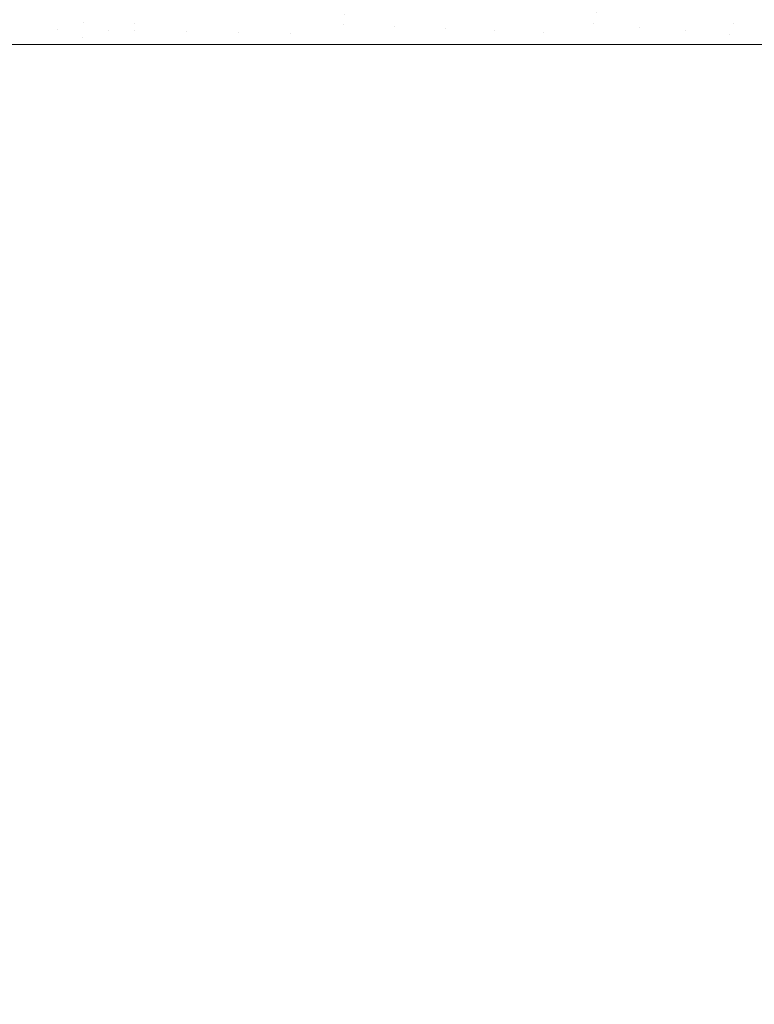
# Model space of a CAD drawing. Header units: centimetres. Extents: x -44.1 to 45.2, y 4.2 to 6.
# Tile 60 of 256: x -44.0334 to -43.9377, y 5.7751 to 5.9033. Entities that reach past the tile are written whole.
import ezdxf

# ---------------------------------------------------------------- set-up
doc = ezdxf.new("R2010")
doc.units = ezdxf.units.CM
doc.header["$LTSCALE"] = 2.54
doc.layers.add('Lucido design-1', color=7, linetype='Continuous')

# ---------------------------------------------------------------- blocks, each defined once
blk = doc.blocks.new('Gruppo-4-1')
at = {"color": 7, "linetype": 'Continuous', "lineweight": 9}
for points, invisible_edges in [([(-44.01129, 5.90518, -2312.33671), (-44.01153, 5.90344, -2312.33671), (-44.00474, 5.90317, -2312.33437), (-44.00452, 5.90479, -2312.33437)], 15), ([(-44.00452, 5.90479, -2313.10997), (-44.00474, 5.90317, -2313.10997), (-44.01153, 5.90344, -2313.10763), (-44.01129, 5.90518, -2313.10763)], 15), ([(-43.98458, 5.9024, -2312.3288), (-43.98417, 5.90484, -2312.3288), (-43.99079, 5.90537, -2312.33043), (-43.99106, 5.90399, -2312.33043)], 15), ([(-43.99106, 5.90399, -2313.11391), (-43.99079, 5.90537, -2313.11391), (-43.98417, 5.90484, -2313.11554), (-43.98458, 5.9024, -2313.11554)], 15), ([(-43.97063, 5.90582, -2312.32617), (-43.9712, 5.90381, -2312.32617), (-43.96489, 5.9033, -2312.32514), (-43.96439, 5.90504, -2312.32514)], 15), ([(-43.96439, 5.90504, -2313.1192), (-43.96489, 5.9033, -2313.1192), (-43.9712, 5.90381, -2313.11817), (-43.97063, 5.90582, -2313.11817)], 15), ([(-43.95265, 5.90232, -2312.3236), (-43.95177, 5.9048, -2312.3236), (-43.95763, 5.90582, -2312.32429), (-43.95828, 5.90428, -2312.32429)], 15), ([(-43.95828, 5.90428, -2313.12005), (-43.95763, 5.90582, -2313.12005), (-43.95177, 5.9048, -2313.12074), (-43.95265, 5.90232, -2313.12074)], 15), ([(-43.93948, 5.90439, -2312.32265), (-43.9447, 5.90591, -2312.32305), (-43.94606, 5.90381, -2312.32305), (-43.94049, 5.90284, -2312.32265)], 15), ([(-43.94547, 5.90484, -2313.12129), (-43.9447, 5.90591, -2313.12129), (-43.93948, 5.90439, -2313.12169), (-43.94049, 5.90284, -2313.12169)], 15), ([(-43.93948, 5.90439, -2312.32265), (-43.93441, 5.90291, -2312.32238), (-43.93335, 5.90396, -2312.32238), (-43.93786, 5.90598, -2312.32265)], 15), ([(-43.93786, 5.90598, -2313.12169), (-43.93335, 5.90396, -2313.12196), (-43.93441, 5.90291, -2313.12196), (-43.93948, 5.90439, -2313.12169)], 15), ([(-44.03494, 5.90434, -2313.09736), (-44.03166, 5.90421, -2313.09903), (-44.03183, 5.90212, -2313.09903), (-44.03511, 5.90218, -2313.09736)], 15), ([(-44.03504, 5.90325, -2312.34698), (-44.03176, 5.90316, -2312.34531), (-44.03166, 5.90421, -2312.34531), (-44.03494, 5.90434, -2312.34698)], 15), ([(-44.02852, 5.90206, -2313.10064), (-44.03183, 5.90212, -2313.09903), (-44.03166, 5.90421, -2313.09903), (-44.02836, 5.90408, -2313.10064)], 15), ([(-44.02512, 5.90297, -2312.34217), (-44.02502, 5.90396, -2312.34217), (-44.03166, 5.90421, -2312.34531), (-44.03176, 5.90316, -2312.34531)], 15), ([(-44.02512, 5.90297, -2313.10217), (-44.02518, 5.90199, -2313.10217), (-44.02852, 5.90206, -2313.10064), (-44.02836, 5.90408, -2313.10064)], 15), ([(-44.02836, 5.90408, -2313.10064), (-44.02502, 5.90396, -2313.10217), (-44.02512, 5.90297, -2313.10217)], 11), ([(-44.02182, 5.90193, -2312.3407), (-44.02167, 5.90383, -2312.3407), (-44.02502, 5.90396, -2312.34217), (-44.02512, 5.90297, -2312.34217)], 15), ([(-44.02512, 5.90297, -2313.10217), (-44.02502, 5.90396, -2313.10217), (-44.0183, 5.9037, -2313.10503), (-44.01839, 5.90277, -2313.10503)], 15), ([(-44.00452, 5.90479, -2312.33437), (-44.00474, 5.90317, -2312.33437), (-43.99797, 5.90291, -2312.33228), (-43.99777, 5.90439, -2312.33228)], 15), ([(-43.99777, 5.90439, -2313.11206), (-43.99797, 5.90291, -2313.11206), (-44.00474, 5.90317, -2313.10997), (-44.00452, 5.90479, -2313.10997)], 15), ([(-43.99777, 5.90439, -2312.33228), (-43.99797, 5.90291, -2312.33228), (-43.99124, 5.90265, -2312.33043), (-43.99106, 5.90399, -2312.33043)], 15), ([(-43.99106, 5.90399, -2313.11391), (-43.99124, 5.90265, -2313.11391), (-43.99797, 5.90291, -2313.11206), (-43.99777, 5.90439, -2313.11206)], 15), ([(-43.99106, 5.90399, -2312.33043), (-43.99124, 5.90265, -2312.33043), (-43.98458, 5.9024, -2312.3288)], 11), ([(-43.98458, 5.9024, -2313.11554), (-43.99124, 5.90265, -2313.11391), (-43.99106, 5.90399, -2313.11391)], 11), ([(-43.97764, 5.90432, -2312.32739), (-43.98417, 5.90484, -2312.3288), (-43.98458, 5.9024, -2312.3288), (-43.978, 5.90214, -2312.32739)], 15), ([(-43.978, 5.90214, -2313.11695), (-43.98458, 5.9024, -2313.11554), (-43.98417, 5.90484, -2313.11554), (-43.97764, 5.90432, -2313.11695)], 15), ([(-43.978, 5.90214, -2312.32739), (-43.97152, 5.90189, -2312.32617), (-43.9712, 5.90381, -2312.32617), (-43.97764, 5.90432, -2312.32739)], 15), ([(-43.97764, 5.90432, -2313.11695), (-43.9712, 5.90381, -2313.11817), (-43.97152, 5.90189, -2313.11817), (-43.978, 5.90214, -2313.11695)], 15), ([(-43.96439, 5.90504, -2312.32514), (-43.96489, 5.9033, -2312.32514), (-43.9587, 5.90281, -2312.32429), (-43.95828, 5.90428, -2312.32429)], 15), ([(-43.95828, 5.90428, -2313.12005), (-43.9587, 5.90281, -2313.12005), (-43.96489, 5.9033, -2313.1192), (-43.96439, 5.90504, -2313.1192)], 15), ([(-43.95828, 5.90428, -2312.32429), (-43.9587, 5.90281, -2312.32429), (-43.95265, 5.90232, -2312.3236)], 11), ([(-43.95265, 5.90232, -2313.12074), (-43.9587, 5.90281, -2313.12005), (-43.95828, 5.90428, -2313.12005)], 11), ([(-43.95265, 5.90232, -2312.3236), (-43.94675, 5.90185, -2312.32305), (-43.94606, 5.90381, -2312.32305), (-43.95177, 5.9048, -2312.3236)], 15), ([(-43.95177, 5.9048, -2313.12074), (-43.94606, 5.90381, -2313.12129), (-43.94675, 5.90185, -2313.12129), (-43.95265, 5.90232, -2313.12074)], 15), ([(-43.94049, 5.90284, -2313.12169), (-43.94606, 5.90381, -2313.12129), (-43.94547, 5.90484, -2313.12129)], 11), ([(-43.94049, 5.90284, -2312.32265), (-43.93507, 5.90189, -2312.32238), (-43.93441, 5.90291, -2312.32238), (-43.93948, 5.90439, -2312.32265)], 15), ([(-43.93948, 5.90439, -2313.12169), (-43.93441, 5.90291, -2313.12196), (-43.93507, 5.90189, -2313.12196), (-43.94049, 5.90284, -2313.12169)], 15), ([(-44.03511, 5.90218, -2312.34698), (-44.03183, 5.90212, -2312.34531), (-44.03176, 5.90316, -2312.34531), (-44.03504, 5.90325, -2312.34698)], 15), ([(-44.03176, 5.90316, -2312.34531), (-44.03183, 5.90212, -2312.34531), (-44.02518, 5.90199, -2312.34217), (-44.02512, 5.90297, -2312.34217)], 15), ([(-44.02512, 5.90297, -2312.34217), (-44.02518, 5.90199, -2312.34217), (-44.02182, 5.90193, -2312.3407)], 11), ([(-44.01839, 5.90277, -2313.10503), (-44.01845, 5.90187, -2313.10503), (-44.02518, 5.90199, -2313.10217), (-44.02512, 5.90297, -2313.10217)], 15), ([(-44.02182, 5.90193, -2312.3407), (-44.01845, 5.90187, -2312.33931), (-44.0183, 5.9037, -2312.33931), (-44.02167, 5.90383, -2312.3407)], 15), ([(-44.01167, 5.90174, -2312.33671), (-44.01153, 5.90344, -2312.33671), (-44.0183, 5.9037, -2312.33931), (-44.01845, 5.90187, -2312.33931)], 15), ([(-44.01167, 5.90174, -2313.10763), (-44.01845, 5.90187, -2313.10503), (-44.01839, 5.90277, -2313.10503)], 11), ([(-44.01839, 5.90277, -2313.10503), (-44.0183, 5.9037, -2313.10503), (-44.01153, 5.90344, -2313.10763), (-44.01167, 5.90174, -2313.10763)], 15), ([(-44.00487, 5.90161, -2312.33437), (-44.00474, 5.90317, -2312.33437), (-44.01153, 5.90344, -2312.33671), (-44.01167, 5.90174, -2312.33671)], 15), ([(-44.01167, 5.90174, -2313.10763), (-44.01153, 5.90344, -2313.10763), (-44.00474, 5.90317, -2313.10997), (-44.00487, 5.90161, -2313.10997)], 15), ([(-43.99809, 5.90148, -2312.33228), (-43.99797, 5.90291, -2312.33228), (-44.00474, 5.90317, -2312.33437), (-44.00487, 5.90161, -2312.33437)], 15), ([(-44.00487, 5.90161, -2313.10997), (-44.00474, 5.90317, -2313.10997), (-43.99797, 5.90291, -2313.11206), (-43.99809, 5.90148, -2313.11206)], 15), ([(-43.99138, 5.90009, -2312.33043), (-43.99124, 5.90265, -2312.33043), (-43.99797, 5.90291, -2312.33228), (-43.99809, 5.90148, -2312.33228)], 15), ([(-43.99809, 5.90148, -2313.11206), (-43.99797, 5.90291, -2313.11206), (-43.99124, 5.90265, -2313.11391), (-43.99138, 5.90009, -2313.11391)], 15), ([(-43.99124, 5.90265, -2312.33043), (-43.99138, 5.90009, -2312.33043), (-43.99124, 5.90009, -2312.33039)], 9), ([(-43.99124, 5.90009, -2313.11395), (-43.99138, 5.90009, -2313.11391), (-43.99124, 5.90265, -2313.11391)], 10), ([(-43.99124, 5.90265, -2312.33043), (-43.99124, 5.90009, -2312.33039), (-43.98469, 5.90009, -2312.32884)], 9), ([(-43.98469, 5.90009, -2312.32884), (-43.98458, 5.9024, -2312.3288), (-43.99124, 5.90265, -2312.33043)], 11), ([(-43.99124, 5.90009, -2313.11395), (-43.99124, 5.90265, -2313.11391), (-43.98458, 5.9024, -2313.11554)], 11), ([(-43.96516, 5.90165, -2312.32514), (-43.96489, 5.9033, -2312.32514), (-43.9712, 5.90381, -2312.32617), (-43.97152, 5.90189, -2312.32617)], 15), ([(-43.97152, 5.90189, -2313.11817), (-43.9712, 5.90381, -2313.11817), (-43.96489, 5.9033, -2313.1192), (-43.96516, 5.90165, -2313.1192)], 15), ([(-43.96232, 5.90009, -2312.32472), (-43.96489, 5.9033, -2312.32514), (-43.96516, 5.90165, -2312.32514)], 11), ([(-43.96516, 5.90165, -2313.1192), (-43.96489, 5.9033, -2313.1192), (-43.96232, 5.90009, -2313.11962)], 11), ([(-43.9587, 5.90281, -2312.32429), (-43.96489, 5.9033, -2312.32514), (-43.96232, 5.90009, -2312.32472)], 11), ([(-43.96232, 5.90009, -2313.11962), (-43.96489, 5.9033, -2313.1192), (-43.9587, 5.90281, -2313.12005)], 11), ([(-43.96232, 5.90009, -2312.32472), (-43.959, 5.90009, -2312.32433), (-43.9587, 5.90281, -2312.32429)], 10), ([(-43.9587, 5.90281, -2313.12005), (-43.959, 5.90009, -2313.12001), (-43.96232, 5.90009, -2313.11962)], 9), ([(-43.95265, 5.90232, -2312.3236), (-43.9587, 5.90281, -2312.32429), (-43.959, 5.90009, -2312.32433)], 11), ([(-43.959, 5.90009, -2313.12001), (-43.9587, 5.90281, -2313.12005), (-43.95265, 5.90232, -2313.12074)], 11), ([(-43.94126, 5.90009, -2312.32266), (-43.94049, 5.90284, -2312.32265), (-43.94606, 5.90381, -2312.32305), (-43.94675, 5.90185, -2312.32305)], 15), ([(-43.941, 5.90139, -2313.12169), (-43.94675, 5.90185, -2313.12129), (-43.94606, 5.90381, -2313.12129), (-43.94049, 5.90284, -2313.12169)], 15), ([(-43.94126, 5.90009, -2312.32266), (-43.94115, 5.90009, -2312.32265), (-43.94049, 5.90284, -2312.32265)], 10), ([(-43.94049, 5.90284, -2312.32265), (-43.94115, 5.90009, -2312.32265), (-43.9355, 5.90009, -2312.32243)], 9), ([(-43.94049, 5.90284, -2313.12169), (-43.93507, 5.90189, -2313.12196), (-43.93541, 5.90094, -2313.12196), (-43.941, 5.90139, -2313.12169)], 15), ([(-43.9355, 5.90009, -2312.32243), (-43.93507, 5.90189, -2312.32238), (-43.94049, 5.90284, -2312.32265)], 11), ([(-44.03511, 5.90218, -2313.09736), (-44.03183, 5.90212, -2313.09903), (-44.02989, 5.90009, -2313.10001), (-44.03599, 5.90009, -2313.09692)], 11), ([(-44.03515, 5.90113, -2312.34698), (-44.03187, 5.9011, -2312.34531), (-44.03183, 5.90212, -2312.34531), (-44.03511, 5.90218, -2312.34698)], 15), ([(-44.02522, 5.90103, -2312.34217), (-44.02518, 5.90199, -2312.34217), (-44.03183, 5.90212, -2312.34531), (-44.03187, 5.9011, -2312.34531)], 15), ([(-44.02989, 5.90009, -2313.10001), (-44.03183, 5.90212, -2313.09903), (-44.02852, 5.90206, -2313.10064)], 11), ([(-44.02852, 5.90206, -2313.10064), (-44.02518, 5.90199, -2313.10217), (-44.02293, 5.90009, -2313.10318), (-44.02989, 5.90009, -2313.10001)], 11), ([(-44.02182, 5.90193, -2312.3407), (-44.02518, 5.90199, -2312.34217), (-44.02522, 5.90103, -2312.34217)], 11), ([(-44.02293, 5.90009, -2312.34116), (-44.02182, 5.90193, -2312.3407), (-44.02522, 5.90103, -2312.34217)], 11), ([(-44.02293, 5.90009, -2313.10318), (-44.02518, 5.90199, -2313.10217), (-44.01845, 5.90187, -2313.10503)], 11), ([(-44.02293, 5.90009, -2312.34116), (-44.01848, 5.90009, -2312.33934), (-44.01845, 5.90187, -2312.33931), (-44.02182, 5.90193, -2312.3407)], 14), ([(-44.01845, 5.90187, -2313.10503), (-44.0158, 5.90009, -2313.1061), (-44.02293, 5.90009, -2313.10318)], 9), ([(-44.01845, 5.90187, -2312.33931), (-44.01848, 5.90009, -2312.33934), (-44.0158, 5.90009, -2312.33824)], 9), ([(-44.01167, 5.90174, -2312.33671), (-44.01845, 5.90187, -2312.33931), (-44.0158, 5.90009, -2312.33824)], 11), ([(-44.0158, 5.90009, -2313.1061), (-44.01845, 5.90187, -2313.10503), (-44.01167, 5.90174, -2313.10763)], 11), ([(-44.0158, 5.90009, -2312.33824), (-44.0117, 5.90009, -2312.33675), (-44.01167, 5.90174, -2312.33671)], 10), ([(-44.01167, 5.90174, -2313.10763), (-44.00814, 5.90009, -2313.10889), (-44.0158, 5.90009, -2313.1061)], 9), ([(-44.01167, 5.90174, -2312.33671), (-44.0117, 5.90009, -2312.33675), (-44.00814, 5.90009, -2312.33545)], 9), ([(-44.00814, 5.90009, -2312.33545), (-44.00487, 5.90161, -2312.33437), (-44.01167, 5.90174, -2312.33671)], 11), ([(-44.00487, 5.90161, -2313.10997), (-44.00814, 5.90009, -2313.10889), (-44.01167, 5.90174, -2313.10763)], 11), ([(-44.00814, 5.90009, -2312.33545), (-44.0049, 5.90009, -2312.33441), (-44.00487, 5.90161, -2312.33437)], 10), ([(-43.99995, 5.90009, -2313.11152), (-44.00814, 5.90009, -2313.10889), (-44.00487, 5.90161, -2313.10997)], 10), ([(-44.00487, 5.90161, -2312.33437), (-44.0049, 5.90009, -2312.33441), (-43.99995, 5.90009, -2312.33282)], 9), ([(-43.99995, 5.90009, -2312.33282), (-43.99809, 5.90148, -2312.33228), (-44.00487, 5.90161, -2312.33437)], 11), ([(-44.00487, 5.90161, -2313.10997), (-43.99809, 5.90148, -2313.11206), (-43.99995, 5.90009, -2313.11152)], 11), ([(-43.99995, 5.90009, -2312.33282), (-43.99812, 5.90009, -2312.33231), (-43.99809, 5.90148, -2312.33228)], 10), ([(-43.99809, 5.90148, -2313.11206), (-43.99812, 5.90009, -2313.11203), (-43.99995, 5.90009, -2313.11152)], 9), ([(-43.99809, 5.90148, -2312.33228), (-43.99812, 5.90009, -2312.33231), (-43.99138, 5.90009, -2312.33043)], 9), ([(-43.99138, 5.90009, -2313.11391), (-43.99812, 5.90009, -2313.11203), (-43.99809, 5.90148, -2313.11206)], 10), ([(-43.98458, 5.9024, -2313.11554), (-43.98204, 5.90009, -2313.11613), (-43.99124, 5.90009, -2313.11395)], 9), ([(-43.98458, 5.9024, -2312.3288), (-43.98469, 5.90009, -2312.32884), (-43.98204, 5.90009, -2312.32821)], 9), ([(-43.978, 5.90214, -2312.32739), (-43.98458, 5.9024, -2312.3288), (-43.98204, 5.90009, -2312.32821)], 11), ([(-43.98204, 5.90009, -2313.11613), (-43.98458, 5.9024, -2313.11554), (-43.978, 5.90214, -2313.11695)], 11), ([(-43.98204, 5.90009, -2312.32821), (-43.9781, 5.90009, -2312.32743), (-43.978, 5.90214, -2312.32739)], 10), ([(-43.97238, 5.90009, -2313.11804), (-43.98204, 5.90009, -2313.11613), (-43.978, 5.90214, -2313.11695)], 10), ([(-43.978, 5.90214, -2312.32739), (-43.9781, 5.90009, -2312.32743), (-43.97238, 5.90009, -2312.3263)], 9), ([(-43.97238, 5.90009, -2312.3263), (-43.97152, 5.90189, -2312.32617), (-43.978, 5.90214, -2312.32739)], 11), ([(-43.978, 5.90214, -2313.11695), (-43.97152, 5.90189, -2313.11817), (-43.97238, 5.90009, -2313.11804)], 11), ([(-43.97152, 5.90189, -2312.32617), (-43.97238, 5.90009, -2312.3263), (-43.96524, 5.90009, -2312.32518)], 9), ([(-43.96524, 5.90009, -2313.11916), (-43.97238, 5.90009, -2313.11804), (-43.97152, 5.90189, -2313.11817)], 10), ([(-43.96524, 5.90009, -2312.32518), (-43.96516, 5.90165, -2312.32514), (-43.97152, 5.90189, -2312.32617)], 11), ([(-43.97152, 5.90189, -2313.11817), (-43.96516, 5.90165, -2313.1192), (-43.96524, 5.90009, -2313.11916)], 11), ([(-43.96516, 5.90165, -2312.32514), (-43.96524, 5.90009, -2312.32518), (-43.96232, 5.90009, -2312.32472)], 9), ([(-43.96232, 5.90009, -2313.11962), (-43.96524, 5.90009, -2313.11916), (-43.96516, 5.90165, -2313.1192)], 10), ([(-43.959, 5.90009, -2312.32433), (-43.95192, 5.90009, -2312.3235), (-43.95265, 5.90232, -2312.3236)], 10), ([(-43.95265, 5.90232, -2313.12074), (-43.95192, 5.90009, -2313.12084), (-43.959, 5.90009, -2313.12001)], 9), ([(-43.94675, 5.90185, -2312.32305), (-43.95265, 5.90232, -2312.3236), (-43.95192, 5.90009, -2312.3235)], 11), ([(-43.95265, 5.90232, -2313.12074), (-43.94675, 5.90185, -2313.12129), (-43.95192, 5.90009, -2313.12084)], 11), ([(-43.95192, 5.90009, -2312.3235), (-43.94694, 5.90009, -2312.32311), (-43.94675, 5.90185, -2312.32305)], 10), ([(-43.94126, 5.90009, -2313.12168), (-43.95192, 5.90009, -2313.12084), (-43.94675, 5.90185, -2313.12129)], 10), ([(-43.94675, 5.90185, -2312.32305), (-43.94694, 5.90009, -2312.32311), (-43.94126, 5.90009, -2312.32266)], 9), ([(-43.94675, 5.90185, -2313.12129), (-43.941, 5.90139, -2313.12169), (-43.94126, 5.90009, -2313.12168)], 11), ([(-43.9355, 5.90009, -2313.12191), (-43.94126, 5.90009, -2313.12168), (-43.941, 5.90139, -2313.12169)], 10), ([(-43.941, 5.90139, -2313.12169), (-43.93541, 5.90094, -2313.12196), (-43.9355, 5.90009, -2313.12191)], 11), ([(-44.03599, 5.90009, -2312.34742), (-44.03187, 5.90009, -2312.34533), (-44.03187, 5.9011, -2312.34531), (-44.03515, 5.90113, -2312.34698)], 14), ([(-44.03187, 5.90009, -2312.34533), (-44.03599, 5.90009, -2312.34742), (-44.03599, 4.30009, -2312.34742), (-44.03187, 4.30009, -2312.34533)], 10), ([(-44.03599, 5.90009, -2313.09692), (-44.02989, 5.90009, -2313.10001), (-44.02989, 4.30009, -2313.10001), (-44.03516, 4.30009, -2313.09734)], 10), ([(-44.02522, 5.90103, -2312.34217), (-44.03187, 5.9011, -2312.34531), (-44.02989, 5.90009, -2312.34433)], 11), ([(-44.03187, 5.9011, -2312.34531), (-44.03187, 5.90009, -2312.34533), (-44.02989, 5.90009, -2312.34433)], 9), ([(-44.03187, 4.30009, -2312.34533), (-44.02989, 4.30009, -2312.34433), (-44.02989, 5.90009, -2312.34433), (-44.03187, 5.90009, -2312.34533)], 10), ([(-44.02989, 5.90009, -2312.34433), (-44.02522, 5.90009, -2312.3422), (-44.02522, 5.90103, -2312.34217)], 10), ([(-44.02522, 5.90009, -2312.3422), (-44.02989, 5.90009, -2312.34433), (-44.02989, 4.30009, -2312.34433), (-44.02856, 4.30009, -2312.34373)], 10), ([(-44.02989, 5.90009, -2313.10001), (-44.02293, 5.90009, -2313.10318), (-44.02293, 4.30009, -2313.10318), (-44.02522, 4.30009, -2313.10214)], 10), ([(-44.02522, 4.30009, -2313.10214), (-44.02989, 4.30009, -2313.10001), (-44.02989, 5.90009, -2313.10001)], 10), ([(-44.02856, 4.30009, -2312.34373), (-44.02522, 4.30009, -2312.3422), (-44.02522, 5.90009, -2312.3422)], 10), ([(-44.02522, 5.90103, -2312.34217), (-44.02522, 5.90009, -2312.3422), (-44.02293, 5.90009, -2312.34116)], 9), ([(-44.02522, 4.30009, -2312.3422), (-44.02293, 4.30009, -2312.34116), (-44.02293, 5.90009, -2312.34116), (-44.02522, 5.90009, -2312.3422)], 10), ([(-44.01848, 5.90009, -2312.33934), (-44.02293, 5.90009, -2312.34116), (-44.02293, 4.30009, -2312.34116), (-44.01848, 4.30009, -2312.33934)], 10), ([(-44.02293, 5.90009, -2313.10318), (-44.0158, 5.90009, -2313.1061), (-44.0158, 4.30009, -2313.1061), (-44.01848, 4.30009, -2313.105)], 10), ([(-44.01848, 4.30009, -2313.105), (-44.02293, 4.30009, -2313.10318), (-44.02293, 5.90009, -2313.10318)], 10), ([(-44.01848, 4.30009, -2312.33934), (-44.0158, 4.30009, -2312.33824), (-44.0158, 5.90009, -2312.33824), (-44.01848, 5.90009, -2312.33934)], 10), ([(-44.0117, 5.90009, -2312.33675), (-44.0158, 5.90009, -2312.33824), (-44.0158, 4.30009, -2312.33824), (-44.0117, 4.30009, -2312.33675)], 10), ([(-44.0158, 5.90009, -2313.1061), (-44.00814, 5.90009, -2313.10889), (-44.00814, 4.30009, -2313.10889), (-44.0117, 4.30009, -2313.10759)], 10), ([(-44.0117, 4.30009, -2313.10759), (-44.0158, 4.30009, -2313.1061), (-44.0158, 5.90009, -2313.1061)], 10), ([(-44.0117, 4.30009, -2312.33675), (-44.00814, 4.30009, -2312.33545), (-44.00814, 5.90009, -2312.33545), (-44.0117, 5.90009, -2312.33675)], 10), ([(-44.0049, 5.90009, -2312.33441), (-44.00814, 5.90009, -2312.33545), (-44.00814, 4.30009, -2312.33545), (-44.0049, 4.30009, -2312.33441)], 10), ([(-44.00814, 4.30009, -2313.10889), (-44.00814, 5.90009, -2313.10889), (-43.99995, 5.90009, -2313.11152), (-43.99995, 4.30009, -2313.11152)], 5), ([(-44.0049, 4.30009, -2312.33441), (-43.99995, 4.30009, -2312.33282), (-43.99995, 5.90009, -2312.33282), (-44.0049, 5.90009, -2312.33441)], 10), ([(-43.99812, 5.90009, -2312.33231), (-43.99995, 5.90009, -2312.33282), (-43.99995, 4.30009, -2312.33282), (-43.99812, 4.30009, -2312.33231)], 10), ([(-43.99812, 4.30009, -2313.11203), (-43.99995, 4.30009, -2313.11152), (-43.99995, 5.90009, -2313.11152), (-43.99812, 5.90009, -2313.11203)], 10), ([(-43.99812, 4.30009, -2312.33231), (-43.99138, 4.30009, -2312.33043), (-43.99138, 5.90009, -2312.33043), (-43.99812, 5.90009, -2312.33231)], 10), ([(-43.99812, 5.90009, -2313.11203), (-43.99138, 5.90009, -2313.11391), (-43.99138, 4.30009, -2313.11391), (-43.99812, 4.30009, -2313.11203)], 10), ([(-43.99138, 4.30009, -2312.33043), (-43.99124, 4.30009, -2312.33039), (-43.99124, 5.90009, -2312.33039), (-43.99138, 5.90009, -2312.33043)], 10), ([(-43.99138, 5.90009, -2313.11391), (-43.99124, 5.90009, -2313.11395), (-43.99124, 4.30009, -2313.11395), (-43.99138, 4.30009, -2313.11391)], 10), ([(-43.98469, 5.90009, -2312.32884), (-43.99124, 5.90009, -2312.33039), (-43.99124, 4.30009, -2312.33039), (-43.98469, 4.30009, -2312.32884)], 10), ([(-43.99124, 4.30009, -2313.11395), (-43.99124, 5.90009, -2313.11395), (-43.98204, 5.90009, -2313.11613), (-43.98204, 4.30009, -2313.11613)], 5), ([(-43.98469, 4.30009, -2312.32884), (-43.98204, 4.30009, -2312.32821), (-43.98204, 5.90009, -2312.32821), (-43.98469, 5.90009, -2312.32884)], 10), ([(-43.9781, 5.90009, -2312.32743), (-43.98204, 5.90009, -2312.32821), (-43.98204, 4.30009, -2312.32821), (-43.9781, 4.30009, -2312.32743)], 10), ([(-43.98204, 5.90009, -2313.11613), (-43.97238, 5.90009, -2313.11804), (-43.97238, 4.30009, -2313.11804), (-43.9781, 4.30009, -2313.11691)], 10), ([(-43.9781, 4.30009, -2313.11691), (-43.98204, 4.30009, -2313.11613), (-43.98204, 5.90009, -2313.11613)], 10), ([(-43.9781, 4.30009, -2312.32743), (-43.97238, 4.30009, -2312.3263), (-43.97238, 5.90009, -2312.3263), (-43.9781, 5.90009, -2312.32743)], 10), ([(-43.96524, 5.90009, -2312.32518), (-43.97238, 5.90009, -2312.3263), (-43.97238, 4.30009, -2312.3263), (-43.96524, 4.30009, -2312.32518)], 10), ([(-43.96524, 4.30009, -2313.11916), (-43.97238, 4.30009, -2313.11804), (-43.97238, 5.90009, -2313.11804), (-43.96524, 5.90009, -2313.11916)], 10), ([(-43.96524, 4.30009, -2312.32518), (-43.96232, 4.30009, -2312.32472), (-43.96232, 5.90009, -2312.32472), (-43.96524, 5.90009, -2312.32518)], 10), ([(-43.96524, 5.90009, -2313.11916), (-43.96232, 5.90009, -2313.11962), (-43.96232, 4.30009, -2313.11962), (-43.96524, 4.30009, -2313.11916)], 10), ([(-43.959, 5.90009, -2312.32433), (-43.96232, 5.90009, -2312.32472), (-43.96232, 4.30009, -2312.32472), (-43.959, 4.30009, -2312.32433)], 10), ([(-43.959, 4.30009, -2313.12001), (-43.96232, 4.30009, -2313.11962), (-43.96232, 5.90009, -2313.11962), (-43.959, 5.90009, -2313.12001)], 10), ([(-43.959, 4.30009, -2312.32433), (-43.95192, 4.30009, -2312.3235), (-43.95192, 5.90009, -2312.3235), (-43.959, 5.90009, -2312.32433)], 10), ([(-43.959, 5.90009, -2313.12001), (-43.95192, 5.90009, -2313.12084), (-43.95192, 4.30009, -2313.12084), (-43.959, 4.30009, -2313.12001)], 10), ([(-43.94694, 5.90009, -2312.32311), (-43.95192, 5.90009, -2312.3235), (-43.95192, 4.30009, -2312.3235), (-43.94694, 4.30009, -2312.32311)], 10), ([(-43.95192, 5.90009, -2313.12084), (-43.94126, 5.90009, -2313.12168), (-43.94126, 4.30009, -2313.12168), (-43.94694, 4.30009, -2313.12123)], 10), ([(-43.94694, 4.30009, -2313.12123), (-43.95192, 4.30009, -2313.12084), (-43.95192, 5.90009, -2313.12084)], 10), ([(-43.94694, 4.30009, -2312.32311), (-43.94126, 4.30009, -2312.32266), (-43.94126, 5.90009, -2312.32266), (-43.94694, 5.90009, -2312.32311)], 10), ([(-43.9355, 5.90009, -2312.32243), (-43.94115, 5.90009, -2312.32265), (-43.94126, 4.30009, -2312.32266), (-43.9355, 4.30009, -2312.32243)], 10), ([(-43.94115, 5.90009, -2312.32265), (-43.94126, 5.90009, -2312.32266), (-43.94126, 4.30009, -2312.32266)], 10), ([(-43.9355, 4.30009, -2313.12191), (-43.94115, 4.30009, -2313.12169), (-43.94126, 5.90009, -2313.12168), (-43.9355, 5.90009, -2313.12191)], 10), ([(-43.94115, 4.30009, -2313.12169), (-43.94126, 4.30009, -2313.12168), (-43.94126, 5.90009, -2313.12168)], 10)]:
    blk.add_3dface(points, dxfattribs=dict(at, invisible_edges=invisible_edges))
blk = doc.blocks.new('Gruppo-5-1')
at = {"color": 7}
blk.add_blockref('Gruppo-4-1', (0, 0), dxfattribs=at)

msp = doc.modelspace()

# ---------------------------------------------------------------- block references
at = {"layer": 'Lucido design-1', "color": 7}
msp.add_blockref('Gruppo-5-1', (0, 0), dxfattribs=at)

doc.saveas('drawing.dxf')
